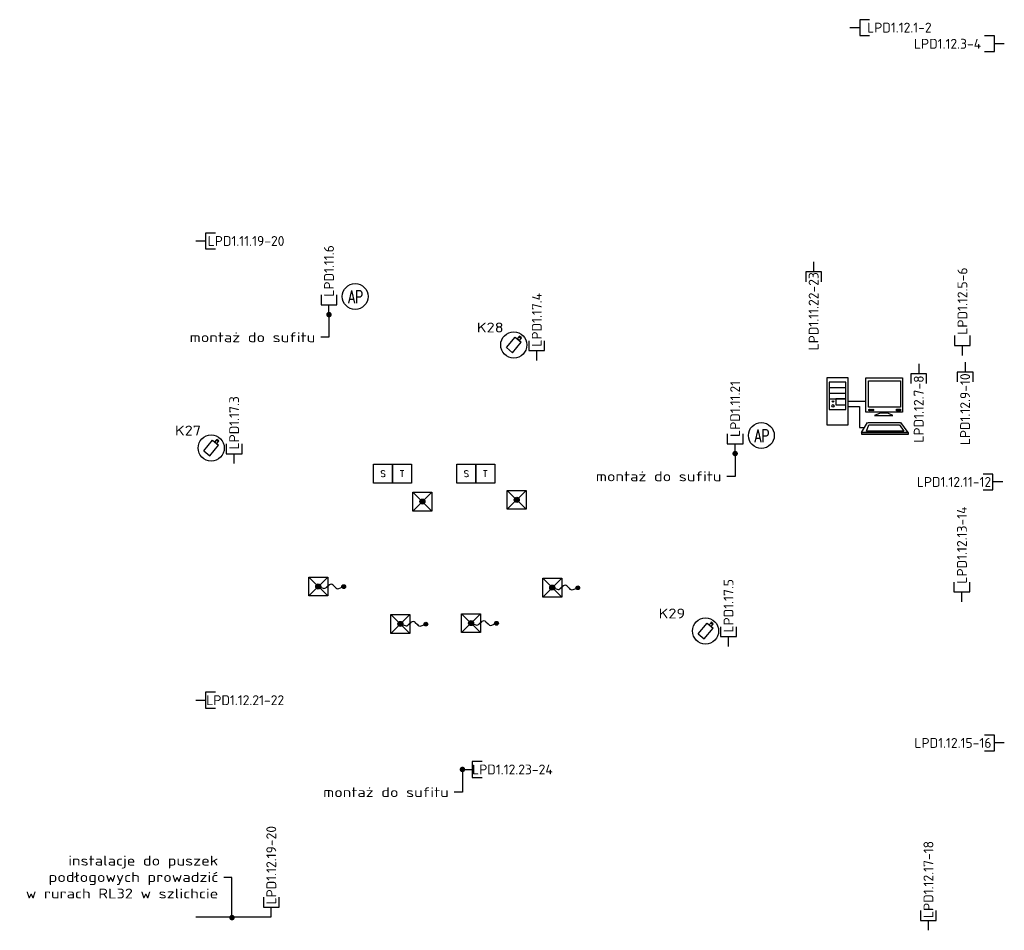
# Model space of a CAD drawing. Header units: millimetres. Extents: x 94562 to 148980, y -25377 to 3008.
# Tile 124 of 140: x 102011 to 103808, y -10668 to -9006. Entities that reach past the tile are written whole.
import ezdxf
from ezdxf import colors
from ezdxf.entities.mleader import LeaderData, LeaderLine
from ezdxf.enums import TextEntityAlignment as Align
from ezdxf.math import Vec2, Vec3

# ---------------------------------------------------------------- set-up
doc = ezdxf.new("R2010")
doc.units = ezdxf.units.MM
doc.linetypes.add('DASHDOT', pattern=[1, 0.5, -0.25, 0, -0.25])
doc.layers.add('tt_opis', color=30, linetype='Continuous')
doc.layers.add('tt_symbole', color=40, linetype='Continuous')
doc.styles.add('CP_ATTR', font='arial.ttf')
doc.styles.add('CP_TXT', font='ROMANS.SHX')
doc.styles.add('iso', font='isocpeur.ttf', dxfattribs={"width": 1.2})
doc.styles.add('Opis_czujki', font='romans.shx', dxfattribs={"width": 0.7})

# ---------------------------------------------------------------- blocks, each defined once
blk = doc.blocks.new('_Dot')
at = {"color": 0, "linetype": 'ByBlock', "lineweight": -2}
blk.add_line((-0.5, 0), (-1, 0), dxfattribs=at)
at = {"color": 0, "linetype": 'ByBlock', "const_width": 0.5}
blk.add_lwpolyline([(-0.25, 0, 1), (0.25, 0, 1)], format="xyb", close=True, dxfattribs=at)
blk = doc.blocks.new('e g_media')
at = {"color": 0, "linetype": 'ByBlock', "lineweight": -2}
blk.add_line((0, 0), (10, 0), dxfattribs=at)
at = {"color": 0, "linetype": 'ByBlock', "lineweight": -2, "flags": 128}
blk.add_lwpolyline([(20, 8), (10, 8), (10, -8), (20, -8)], dxfattribs=at)
blk = doc.blocks.new('*U381')
at = {"color": 0, "linetype": 'ByBlock', "lineweight": -2}
blk.add_blockref('e g_media', (0, 0), dxfattribs=at)
at = {"color": 0, "linetype": 'ByBlock', "lineweight": -2, "style": 'iso'}
blk.add_attdef('TYP', text='', height=10, dxfattribs=at).set_placement((44.27, 0), align=Align.MIDDLE)
blk = doc.blocks.new('*U382')
at = {"color": 0, "linetype": 'ByBlock', "lineweight": -2}
blk.add_blockref('e g_media', (0, 0), dxfattribs=at)
at = {"color": 0, "linetype": 'ByBlock', "lineweight": -2, "style": 'iso'}
blk.add_attdef('TYP', text='', height=10, dxfattribs=at).set_placement((45.34, 0), align=Align.MIDDLE)
blk = doc.blocks.new('*U400')
at = {"color": 0, "linetype": 'ByBlock', "lineweight": -2}
blk.add_blockref('e g_media', (0, 0), dxfattribs=at)
at = {"color": 0, "linetype": 'ByBlock', "lineweight": -2, "style": 'iso'}
blk.add_attdef('TYP', text='', height=10, rotation=180, dxfattribs=at).set_placement((52.08, 0), align=Align.MIDDLE)
blk = doc.blocks.new('*U380')
at = {"color": 0, "linetype": 'ByBlock', "lineweight": -2}
blk.add_blockref('e g_media', (0, 0), dxfattribs=at)
at = {"color": 0, "linetype": 'ByBlock', "lineweight": -2, "style": 'iso'}
blk.add_attdef('TYP', text='', height=10, dxfattribs=at).set_placement((51.1, 0), align=Align.MIDDLE)
blk = doc.blocks.new('*U515')
at = {"color": 0, "linetype": 'ByBlock', "lineweight": -2}
blk.add_blockref('e g_media', (0, 0), dxfattribs=at)
at = {"color": 0, "linetype": 'ByBlock', "lineweight": -2, "style": 'iso'}
blk.add_attdef('TYP', text='', height=10, dxfattribs=at).set_placement((54.99, 0), align=Align.MIDDLE)
blk = doc.blocks.new('*U399')
at = {"color": 0, "linetype": 'ByBlock', "lineweight": -2}
blk.add_blockref('e g_media', (0, 0), dxfattribs=at)
at = {"color": 0, "linetype": 'ByBlock', "lineweight": -2, "style": 'iso'}
blk.add_attdef('TYP', text='', height=10, rotation=180, dxfattribs=at).set_placement((49.5, 0), align=Align.MIDDLE)
blk = doc.blocks.new('*U383')
at = {"color": 0, "linetype": 'ByBlock', "lineweight": -2}
blk.add_blockref('e g_media', (0, 0), dxfattribs=at)
at = {"color": 0, "linetype": 'ByBlock', "lineweight": -2, "style": 'iso'}
blk.add_attdef('TYP', text='', height=10, rotation=180, dxfattribs=at).set_placement((49.96, 0), align=Align.MIDDLE)
blk = doc.blocks.new('*U386')
at = {"color": 0, "linetype": 'ByBlock', "lineweight": -2}
blk.add_blockref('e g_media', (0, 0), dxfattribs=at)
at = {"color": 0, "linetype": 'ByBlock', "lineweight": -2, "style": 'iso'}
blk.add_attdef('TYP', text='', height=10, dxfattribs=at).set_placement((52.41, 0), align=Align.MIDDLE)
blk = doc.blocks.new('AP')
at = {"layer": 'tt_symbole'}
blk.add_circle((0, 0), 23.6, dxfattribs=at)
at = {"layer": 'tt_symbole', "style": 'Opis_czujki', "width": 0.7}
blk.add_text('AP', height=23.4, dxfattribs=at).set_placement((-12.9, -12.4))
blk = doc.blocks.new('_ASN_kam_stac_wew')
at = {"lineweight": -3}
for p, q in [((2353.2, 597.7), (2381.2, 597.7)), ((2353.2, 597.7), (2353.2, 581.7)), ((2381.2, 597.7), (2381.2, 581.7)), ((2381.2, 587.2), (2381.2, 592.2)), ((2388.2, 592.2), (2386.3, 592.2)), ((2386.3, 587.2), (2386.3, 592.2)), ((2388.2, 587.2), (2386.3, 587.2)), ((2388.2, 587.2), (2388.2, 592.2)), ((2353.2, 581.7), (2381.2, 581.7))]:
    blk.add_line(p, q, dxfattribs=at)
for p, q in [((2386.3, 592.2), (2381.2, 592.2)), ((2386.3, 587.2), (2381.2, 587.2))]:
    blk.add_line(p, q)
blk = doc.blocks.new('K1')
at = {"layer": 'tt_symbole'}
blk.add_circle((0, 0), 23.9, dxfattribs=at)
at = {"layer": 'tt_symbole', "xscale": 0.8959999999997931, "yscale": 0.8959999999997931, "zscale": 0.8959999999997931}
blk.add_blockref('_ASN_kam_stac_wew', (-2121, -528.4), dxfattribs=at)
blk = doc.blocks.new('*U67')
at = {"color": 0, "linetype": 'ByBlock', "lineweight": -2}
blk.add_blockref('e g_media', (0, 0), dxfattribs=at)
at = {"color": 0, "linetype": 'ByBlock', "lineweight": -2, "style": 'iso'}
blk.add_attdef('TYP', text='', height=10, dxfattribs=at).set_placement((41.29, 0), align=Align.MIDDLE)
blk = doc.blocks.new('cpel_sig_SB0010A')
h = blk.add_hatch(color=256)
h.paths.add_polyline_path([(2, 0, 0.198912), (1.41, 1.41), (0, 0), (1.41, -1.41, 0.198912)])
h.paths.add_polyline_path([(0, 0), (-1.41, -1.41, 0.414214), (1.41, -1.41)])
h.paths.add_polyline_path([(-1.41, -1.41), (0, 0), (-1.41, 1.41, 0.414214)])
h.paths.add_polyline_path([(0, 0), (1.41, 1.41, 0.414214), (-1.41, 1.41)])
blk.add_hatch(color=256).paths.add_polyline_path([(21.69, -0.14, 1.205887), (18.79, -0.69, 0.829265)])
for p, q in [((7.5, -7.5), (-7.5, 7.5)), ((-7.5, -7.5), (7.5, 7.5)), ((0, 0), (3.8, -1.38)), ((6.52, -0.54), (8.63, 1.25)), ((11.81, 1.13), (13.48, -0.51)), ((16.43, -1.61), (20.19, -0.14))]:
    blk.add_line(p, q)
blk.add_lwpolyline([(-7.5, 7.5), (7.5, 7.5), (7.5, -7.5), (-7.5, -7.5)], close=True)
for centre, radius in [((0, 0), 2), ((20.19, -0.14), 1.5)]:
    blk.add_circle(centre, radius)
for centre, start, end in [((10.16, -0.55), 45.55137, 130.26904), ((4.6, 0.84), 250.06306, 324.18605), ((15.57, 0.59), 207.73799, 291.32906)]:
    blk.add_arc(centre, 2.36, start, end)
at = {"linetype": 'Continuous', "style": 'CP_ATTR', "flags": 9}
for tag in ['TAG', 'MARK1', 'EL-STATUS', 'FUNCTION', 'GROUP', 'NUMBER', 'WEIGHT', 'LINK', 'OTHER', 'IP', 'CHARACTER', 'POWER', 'CURRENT', 'VOLTAGE', 'PRODUCER', 'ORDER-NO', 'PRODUCT-TYPE', 'OTHER1', 'MARK2', 'ARTICLE', 'NAME']:
    blk.add_attdef(tag, text='', height=0.00005, dxfattribs=at).set_placement((-7.5, -7.5), align=Align.MIDDLE_LEFT)
blk = doc.blocks.new('cpel_sig_SB0011A')
h = blk.add_hatch(color=256)
h.paths.add_polyline_path([(2, 0, 0.198912), (1.41, 1.41), (0, 0), (1.41, -1.41, 0.198912)])
h.paths.add_polyline_path([(0, 0), (-1.41, -1.41, 0.414214), (1.41, -1.41)])
h.paths.add_polyline_path([(-1.41, -1.41), (0, 0), (-1.41, 1.41, 0.414214)])
h.paths.add_polyline_path([(0, 0), (1.41, 1.41, 0.414214), (-1.41, 1.41)])
for p, q in [((7.5, -7.5), (-7.5, 7.5)), ((-7.5, -7.5), (7.5, 7.5))]:
    blk.add_line(p, q)
blk.add_lwpolyline([(-7.5, 7.5), (7.5, 7.5), (7.5, -7.5), (-7.5, -7.5)], close=True)
blk.add_circle((0, 0), 2)
at = {"linetype": 'Continuous', "style": 'CP_ATTR', "flags": 9}
for tag in ['TAG', 'MARK1', 'EL-STATUS', 'FUNCTION', 'GROUP', 'NUMBER', 'WEIGHT', 'LINK', 'OTHER', 'IP', 'CHARACTER', 'POWER', 'CURRENT', 'VOLTAGE', 'PRODUCER', 'ORDER-NO', 'PRODUCT-TYPE', 'OTHER1', 'MARK2', 'ARTICLE', 'NAME']:
    blk.add_attdef(tag, text='', height=0.00005, dxfattribs=at).set_placement((-7.5, -7.5), align=Align.MIDDLE_LEFT)
blk = doc.blocks.new('cpel_sig_SB0005A')
blk.add_lwpolyline([(-7.5, 7.5), (7.5, 7.5), (7.5, -7.5), (-7.5, -7.5)], close=True)
at = {"style": 'CP_TXT'}
blk.add_text('S', height=5, dxfattribs=at).set_placement((0, 0), align=Align.MIDDLE_CENTER)
at = {"linetype": 'Continuous', "style": 'CP_ATTR', "flags": 9}
for tag in ['TAG', 'MARK1', 'EL-STATUS', 'FUNCTION', 'GROUP', 'NUMBER', 'WEIGHT', 'LINK', 'OTHER', 'IP', 'CHARACTER', 'POWER', 'CURRENT', 'VOLTAGE', 'PRODUCER', 'ORDER-NO', 'PRODUCT-TYPE', 'OTHER1', 'MARK2', 'ARTICLE', 'NAME']:
    blk.add_attdef(tag, text='', height=0.00005, dxfattribs=at).set_placement((-7.5, -7.5), align=Align.MIDDLE_LEFT)
blk = doc.blocks.new('cpel_sig_SB0018A')
blk.add_lwpolyline([(-7.5, 7.5), (7.5, 7.5), (7.5, -7.5), (-7.5, -7.5)], close=True)
at = {"style": 'CP_TXT'}
blk.add_text('T', height=5, dxfattribs=at).set_placement((0, 0), align=Align.MIDDLE_CENTER)
at = {"linetype": 'Continuous', "style": 'CP_ATTR', "flags": 9}
for tag in ['TAG', 'MARK1', 'EL-STATUS', 'FUNCTION', 'GROUP', 'NUMBER', 'WEIGHT', 'LINK', 'OTHER', 'IP', 'CHARACTER', 'POWER', 'CURRENT', 'VOLTAGE', 'PRODUCER', 'ORDER-NO', 'PRODUCT-TYPE', 'OTHER1', 'MARK2', 'ARTICLE', 'NAME']:
    blk.add_attdef(tag, text='', height=0.00005, dxfattribs=at).set_placement((-7.5, -7.5), align=Align.MIDDLE_LEFT)
blk = doc.blocks.new('*U155')
at = {"color": 0, "linetype": 'ByBlock', "lineweight": -2}
blk.add_blockref('e g_media', (0, 0), dxfattribs=at)
at = {"color": 0, "linetype": 'ByBlock', "lineweight": -2, "style": 'iso'}
blk.add_attdef('TYP', text='', height=10, rotation=180, dxfattribs=at).set_placement((57.57, 0), align=Align.MIDDLE)
blk = doc.blocks.new('*U54')
at = {"color": 0, "linetype": 'ByBlock', "lineweight": -2}
blk.add_blockref('e g_media', (0, 0), dxfattribs=at)
at = {"color": 0, "linetype": 'ByBlock', "lineweight": -2, "style": 'iso'}
blk.add_attdef('TYP', text='', height=10, dxfattribs=at).set_placement((57.57, 0), align=Align.MIDDLE)
blk = doc.blocks.new('*U401')
at = {"color": 0, "linetype": 'ByBlock', "lineweight": -2}
blk.add_blockref('e g_media', (0, 0), dxfattribs=at)
at = {"color": 0, "linetype": 'ByBlock', "lineweight": -2, "style": 'iso'}
blk.add_attdef('TYP', text='', height=10, dxfattribs=at).set_placement((51.5, 0), align=Align.MIDDLE)
blk = doc.blocks.new('*U384')
at = {"color": 0, "linetype": 'ByBlock', "lineweight": -2}
blk.add_blockref('e g_media', (0, 0), dxfattribs=at)
at = {"color": 0, "linetype": 'ByBlock', "lineweight": -2, "style": 'iso'}
blk.add_attdef('TYP', text='', height=10, dxfattribs=at).set_placement((50.73, 0), align=Align.MIDDLE)
blk = doc.blocks.new('*U385')
at = {"color": 0, "linetype": 'ByBlock', "lineweight": -2}
blk.add_blockref('e g_media', (0, 0), dxfattribs=at)
at = {"color": 0, "linetype": 'ByBlock', "lineweight": -2, "style": 'iso'}
blk.add_attdef('TYP', text='', height=10, dxfattribs=at).set_placement((50.22, 0), align=Align.MIDDLE)
blk = doc.blocks.new('Z$W@#3F003CB0')
at = {"layer": 'tt_symbole'}
for p, q in [((-53.8, -13.8), (23.8, -13.8)), ((-53.8, -37.5), (-4.2, -37.5)), ((-4.2, -37.5), (-4.2, -128.7)), ((87.1, -66.8), (62.1, -76.6)), ((62.1, -76.6), (142.6, -76.6)), ((142.6, -76.6), (120.9, -66.8)), ((-4.2, -128.7), (16.9, -128.7)), ((4.5, -151.5), (31.7, -107)), ((27.3, -145), (37.1, -117.8)), ((32.8, -107), (175.2, -107)), ((37.1, -117.8), (170.9, -117.8)), ((170.9, -117.8), (190.5, -145)), ((175.2, -107), (207.9, -151.5)), ((207.9, -151.5), (4.5, -151.5)), ((190.5, -145), (27.3, -145))]:
    blk.add_line(p, q, dxfattribs=at)
for points in [[(-53.8, 88.2), (-147, 88.2), (-147, -117.6), (-53.8, -117.6)], [(24.3, 88.2), (184.8, 88.2), (184.8, -61.3), (24.3, -61.3)], [(-63.8, 70.1), (-137.8, 70.1), (-137.8, 46.2), (-63.8, 46.2)], [(-63.8, 70.1), (-137.8, 70.1), (-137.8, -49.4), (-63.8, -49.4)], [(-63.8, 45.1), (-137.8, 45.1), (-137.8, 21.2), (-63.8, 21.2)], [(35.2, 75.2), (176.1, 75.2), (176.1, -39.6), (35.2, -39.6)], [(-63.8, 20.1), (-137.8, 20.1), (-137.8, -3.8), (-63.8, -3.8)], [(-63.8, -3.8), (-107.3, -3.8), (-107.3, -29.9), (-63.8, -29.9)], [(87.1, -62.5), (120.9, -62.5), (120.9, -66.8), (87.1, -66.8)], [(158.9, -49.3), (175.7, -49.3), (175.7, -56.2), (158.9, -56.2)], [(5.6, -151.5), (209, -151.5), (209, -159.1), (5.6, -159.1)]]:
    blk.add_lwpolyline(points, close=True, dxfattribs=at)
for centre, radius in [((-120.4, -34.2), 5.43), ((-120.4, -14.6), 3.26), ((39.2, -52.3), 2.97), ((47.1, -52.3), 2.97), ((55, -52.3), 2.97)]:
    blk.add_circle(centre, radius, dxfattribs=at)
blk = doc.blocks.new('*U517')
at = {"color": 0, "linetype": 'ByBlock', "lineweight": -2}
blk.add_blockref('e g_media', (0, 0), dxfattribs=at)
at = {"color": 0, "linetype": 'ByBlock', "lineweight": -2, "style": 'iso'}
blk.add_attdef('TYP', text='', height=10, rotation=180, dxfattribs=at).set_placement((47.74, -0.04), align=Align.MIDDLE)
blk = doc.blocks.new('*U456')
at = {"color": 0, "linetype": 'ByBlock', "lineweight": -2}
blk.add_blockref('e g_media', (0, 0), dxfattribs=at)
at = {"color": 0, "linetype": 'ByBlock', "lineweight": -2, "style": 'iso'}
blk.add_attdef('TYP', text='', height=10, rotation=180, dxfattribs=at).set_placement((45.75, -0.04), align=Align.MIDDLE)

msp = doc.modelspace()

# ---------------------------------------------------------------- linework, layer by layer
at = {"layer": 'tt_symbole', "linetype": 'DASHDOT', "ltscale": 20, "const_width": 2}
msp.add_lwpolyline([(102469.8, -10643.3), (102331.8, -10643.4)], dxfattribs=at)

# ---------------------------------------------------------------- block references
at = {"layer": 'tt_symbole', "xscale": 1.8, "yscale": 1.8, "zscale": 1.8}
for name, p, values in [('*U385', (103525.9, -9020.3), {'TYP': 'LPD1.12.1-2'}), ('*U380', (102331.8, -9409.7), {'TYP': 'LPD1.11.19-20'}), ('*U385', (102331.8, -10247.7), {'TYP': 'LPD1.12.21-22'}), ('*U384', (102818.7, -10374.1), {'TYP': 'LPD1.12.23-24'})]:
    msp.add_blockref(name, p, dxfattribs=at).add_auto_attribs(values)
for name, p, rotation, values in [('*U155', (103807.8, -9049.8), 180, {'TYP': 'LPD1.12.3-4'}), ('*U381', (102575.1, -9544), 89.99999999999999, {'TYP': 'LPD1.11.6'}), ('*U383', (103459.7, -9448), 270, {'TYP': 'LPD1.11.22-23'}), ('*U515', (103731.4, -9618.4), 90.00000116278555, {'TYP': 'LPD1.12.5-6'}), ('*U67', (102954.4, -9627.8), 89.99999999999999, {'TYP': 'LPD1.17.4'}), ('*U517', (103736.3, -9630.9), 270, {'TYP': 'LPD1.12.9-10'}), ('*U456', (103651.7, -9634), 270, {'TYP': 'LPD1.12.7-8'}), ('*U382', (103316.5, -9797.7), 89.99999999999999, {'TYP': 'LPD1.11.21'}), ('*U67', (102402, -9815.9), 89.99999999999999, {'TYP': 'LPD1.17.3'}), ('*U399', (103805.1, -9849.4), 180, {'TYP': 'LPD1.12.11-12'}), ('*U54', (103730.4, -10068.2), 89.99999999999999, {'TYP': 'LPD1.12.13-14'}), ('*U67', (103304.4, -10149.7), 89.99999999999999, {'TYP': 'LPD1.17.5'}), ('*U400', (103807.8, -10325.7), 180, {'TYP': 'LPD1.12.15-16'}), ('*U386', (102469.8, -10643.2), 89.99999999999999, {'TYP': 'LPD1.12.19-20'}), ('*U401', (103669.3, -10667.6), 89.99999999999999, {'TYP': 'LPD1.12.17-18'})]:
    msp.add_blockref(name, p, dxfattribs=dict(at, rotation=rotation)).add_auto_attribs(values)
at = {"layer": 'tt_symbole'}
for p in [(102622.9, -9511), (103364.4, -9764.7)]:
    msp.add_blockref('AP', p, dxfattribs=at)
at = {"layer": 'tt_symbole', "rotation": 49.72878460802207}
for p in [(102912.5, -9599.4), (102360.1, -9787.5), (103262.5, -10121.4)]:
    msp.add_blockref('K1', p, dxfattribs=at)
at = {"layer": 'tt_symbole', "xscale": 0.416, "yscale": 0.416, "zscale": 0.416}
msp.add_blockref('Z$W@#3F003CB0', (103545.2, -9696.4), dxfattribs=at)
at = {"layer": 'tt_symbole', "lineweight": -3, "xscale": 2.304000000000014, "yscale": 2.304000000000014, "zscale": 2.304000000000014}
for name, p in [('cpel_sig_SB0005A', (102673.9, -9834.5)), ('cpel_sig_SB0018A', (102708.5, -9834.5)), ('cpel_sig_SB0005A', (102825.9, -9834.5)), ('cpel_sig_SB0018A', (102860.5, -9834.5)), ('cpel_sig_SB0011A', (102917.8, -9882.1)), ('cpel_sig_SB0011A', (102745.6, -9885.2)), ('cpel_sig_SB0010A', (102555.5, -10040.2)), ('cpel_sig_SB0010A', (102982.7, -10042.2)), ('cpel_sig_SB0010A', (102705.4, -10108.5)), ('cpel_sig_SB0010A', (102834.4, -10107.1))]:
    msp.add_blockref(name, p, dxfattribs=at)

# ---------------------------------------------------------------- texts
at = {"layer": 'tt_opis', "char_height": 18, "attachment_point": 6, "style": 'iso'}
for s, insert in [('K28', (102893.9, -9567.6)), ('K27', (102341.6, -9755.7)), ('K29', (103225.3, -10089.5))]:
    msp.add_mtext_dynamic_manual_height_columns(s, width=40.013, gutter_width=12.5, heights=[0], dxfattribs=dict(at, insert=insert))

# ---------------------------------------------------------------- leaders
at = {"layer": 'tt_opis'}
ml = msp.add_multileader_mtext('Standard', dxfattribs=at)
ml.set_content('montaż do sufitu', color=256, style='iso')
ml.set_leader_properties()
ml.set_arrow_properties(name='DOT')
ml.build(insert=Vec2(0, 0))
ml.multileader.update_dxf_attribs({"text_left_attachment_type": 2, "text_right_attachment_type": 2, "dogleg_length": 15, "arrow_head_size": 10})
ctx = ml.context
ctx.base_point, ctx.char_height, ctx.arrow_head_size, ctx.landing_gap_size, ctx.plane_origin = Vec3(102317.5, -9585.5), 18, 10, 10, Vec3(102575.5, -9402.9)
ctx.left_attachment, ctx.right_attachment, ctx.text_align_type = 2, 2, 2
notes = []
notes.append((ctx, [(0, (1, 1, 0), (102575, -9585.5), (-1, 0), 15, [(0, [(102575.1, -9544)], 0, [])])]))
ctx.mtext.insert, ctx.mtext.rotation, ctx.mtext.width, ctx.mtext.defined_height, ctx.mtext.alignment, ctx.mtext.flow_direction = Vec3(102550, -9576.4), 6.283185, 368.023, 13.4, 3, 5
ml = msp.add_multileader_mtext('Standard', dxfattribs=at)
ml.set_content('montaż do sufitu', color=256, style='iso')
ml.set_leader_properties()
ml.set_arrow_properties(name='DOT')
ml.build(insert=Vec2(0, 0))
ml.multileader.update_dxf_attribs({"text_left_attachment_type": 2, "text_right_attachment_type": 2, "dogleg_length": 15, "arrow_head_size": 10})
ctx = ml.context
ctx.base_point, ctx.char_height, ctx.arrow_head_size, ctx.landing_gap_size, ctx.plane_origin = Vec3(103059, -9839.2), 18, 10, 10, Vec3(103317, -9656.6)
ctx.left_attachment, ctx.right_attachment, ctx.text_align_type = 2, 2, 2
notes.append((ctx, [(0, (1, 1, 0), (103316.4, -9839.2), (-1, 0), 15, [(0, [(103316.5, -9797.7)], 0, [])])]))
ctx.mtext.insert, ctx.mtext.rotation, ctx.mtext.width, ctx.mtext.defined_height, ctx.mtext.alignment, ctx.mtext.flow_direction = Vec3(103291.4, -9830.2), 6.283185, 368.023, 13.4, 3, 5
ml = msp.add_multileader_mtext('Standard', dxfattribs=at)
ml.set_content('montaż do sufitu', color=256, style='iso')
ml.set_leader_properties()
ml.set_arrow_properties(name='DOT')
ml.build(insert=Vec2(0, 0))
ml.multileader.update_dxf_attribs({"text_left_attachment_type": 2, "text_right_attachment_type": 2, "dogleg_length": 15, "arrow_head_size": 10})
ctx = ml.context
ctx.base_point, ctx.char_height, ctx.arrow_head_size, ctx.landing_gap_size, ctx.plane_origin = Vec3(102561.1, -10415.6), 18, 10, 10, Vec3(102819.1, -10233.1)
ctx.left_attachment, ctx.right_attachment, ctx.text_align_type = 2, 2, 2
notes.append((ctx, [(0, (1, 1, 0), (102818.6, -10415.6), (-1, 0), 15, [(0, [(102818.7, -10374.1)], 0, [])])]))
ctx.mtext.insert, ctx.mtext.rotation, ctx.mtext.width, ctx.mtext.defined_height, ctx.mtext.alignment, ctx.mtext.flow_direction = Vec3(102793.6, -10406.6), 6.283185, 368.023, 13.4, 3, 5
ml = msp.add_multileader_mtext('Standard', dxfattribs=at)
ml.set_content('instalacje do puszek podłogowych prowadzić \\Pw rurach RL32 w szlichcie ', color=256, style='iso')
ml.set_leader_properties()
ml.set_arrow_properties(name='DOT')
ml.build(insert=Vec2(0, 0))
ml.multileader.update_dxf_attribs({"text_left_attachment_type": 2, "text_right_attachment_type": 2, "dogleg_length": 15, "arrow_head_size": 10})
ctx = ml.context
ctx.base_point, ctx.char_height, ctx.arrow_head_size, ctx.landing_gap_size, ctx.plane_origin = Vec3(102021.8, -10571.4), 18, 10, 10, Vec3(102398.6, -10503.4)
ctx.left_attachment, ctx.right_attachment, ctx.text_align_type = 2, 2, 2
notes.append((ctx, [(0, (1, 1, 0), (102398.1, -10571.4), (-1, 0), 15, [(0, [(102398.1, -10644.4)], 0, [])])]))
ctx.mtext.insert, ctx.mtext.rotation, ctx.mtext.width, ctx.mtext.defined_height, ctx.mtext.alignment, ctx.mtext.flow_direction = Vec3(102373.1, -10531.5), 6.283185, 362.536, 26, 3, 5
for ctx, leaders in notes:
    for number, flags, end, landing, length, lines in leaders:
        leader = LeaderData()
        leader.index, (leader.has_last_leader_line, leader.has_dogleg_vector, leader.attachment_direction) = number, flags
        leader.last_leader_point, leader.dogleg_vector, leader.dogleg_length = Vec3(end), Vec3(landing), length
        for number, points, colour, breaks in lines:
            line = LeaderLine()
            line.index, line.vertices, line.color, line.breaks = number, Vec3.list(points), colors.encode_raw_color(colour), breaks
            leader.lines.append(line)
        ctx.leaders.append(leader)

doc.saveas('drawing.dxf')
